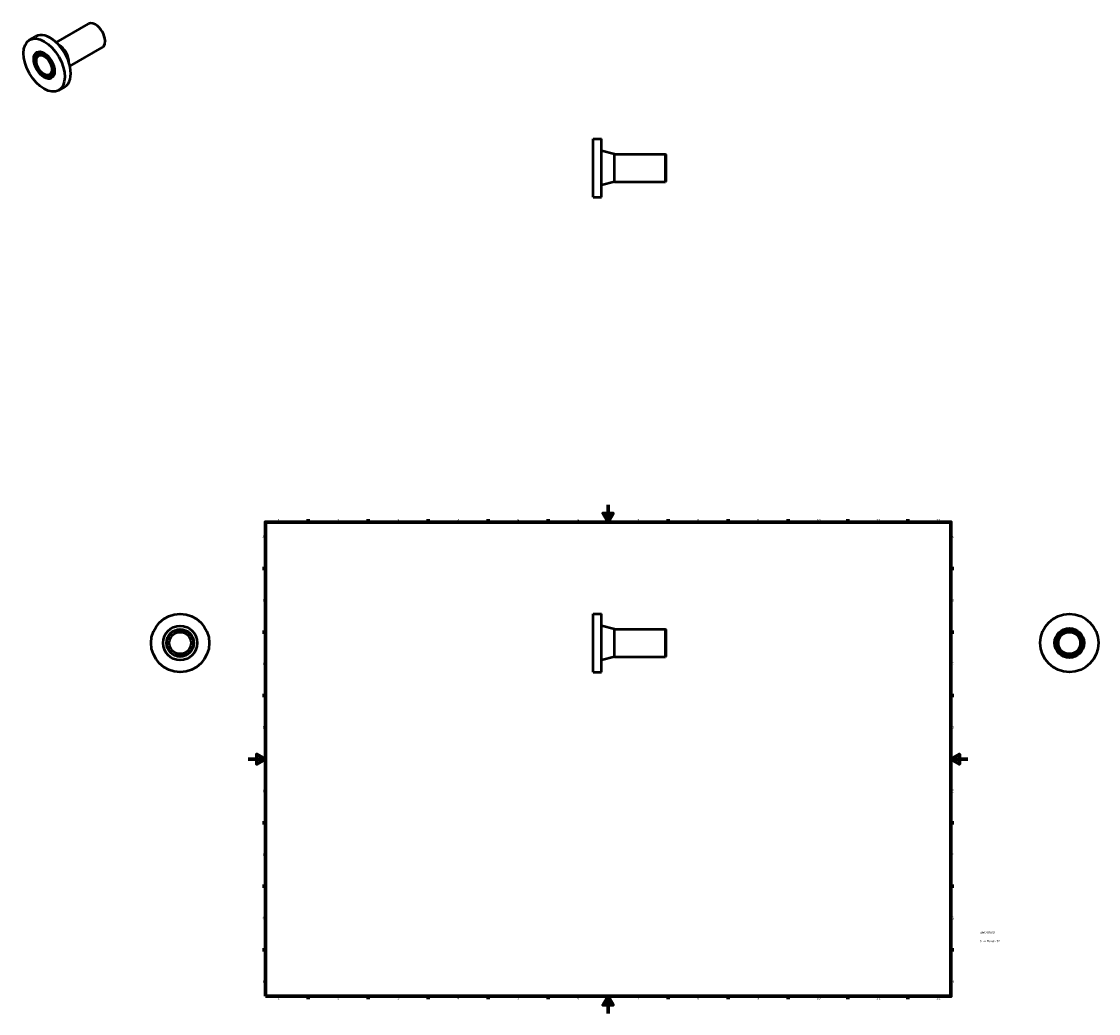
# Model space of a CAD drawing. Header units: millimetres. Extents: x -265 to 993, y -1011 to 1159.
# Tile 3 of 3: x -265 to 993, y 0 to 1159. Entities that reach past the tile are written whole.
import ezdxf

# ---------------------------------------------------------------- set-up
doc = ezdxf.new("R2010")
doc.units = ezdxf.units.MM
for name, color, linetype, lineweight in [('Border (ANSI)', 7, 'Continuous', 70), ('Title (ISO)', 7, 'Continuous', 50), ('Visible (ANSI)', 7, 'Continuous', 50)]:
    doc.layers.add(name, color=color, linetype=linetype, lineweight=lineweight)
doc.styles.add('Note Text (ANSI)', font='tahoma.ttf')
doc.styles.add('Note Text (ISO)', font='tahoma.ttf')

# ---------------------------------------------------------------- blocks, each defined once
blk = doc.blocks.new('Borders Default Border')
at = {"layer": 'Border (ANSI)'}
for p, q in [((70.1, 574), (70.1, 577.4)), ((140.2, 574), (140.2, 577.4)), ((210.2, 574), (210.2, 577.4)), ((280.3, 574), (280.3, 577.4)), ((350.4, 574), (350.4, 577.4)), ((490.6, 574), (490.6, 577.4)), ((560.7, 574), (560.7, 577.4)), ((630.8, 574), (630.8, 577.4)), ((700.8, 574), (700.8, 577.4)), ((770.9, 574), (770.9, 577.4)), ((20, 519.7), (16.6, 519.7)), ((821, 519.7), (824.4, 519.7)), ((20, 445.5), (16.6, 445.5)), ((821, 445.5), (824.4, 445.5)), ((20, 371.2), (16.6, 371.2)), ((821, 371.2), (824.4, 371.2)), ((20, 222.7), (16.6, 222.7)), ((821, 222.7), (824.4, 222.7)), ((20, 148.5), (16.6, 148.5)), ((821, 148.5), (824.4, 148.5)), ((20, 74.3), (16.6, 74.3)), ((821, 74.3), (824.4, 74.3)), ((70.1, 20), (70.1, 16.6)), ((140.2, 20), (140.2, 16.6)), ((210.2, 20), (210.2, 16.6)), ((280.3, 20), (280.3, 16.6)), ((350.4, 20), (350.4, 16.6)), ((490.6, 20), (490.6, 16.6)), ((560.7, 20), (560.7, 16.6)), ((630.8, 20), (630.8, 16.6)), ((700.8, 20), (700.8, 16.6)), ((770.9, 20), (770.9, 16.6))]:
    blk.add_line(p, q, dxfattribs=at)
at = {"layer": 'Border (ANSI)', "flags": 128}
for points in [[(420.5, 594), (420.5, 574), (414.7, 584), (426.3, 584), (420.5, 574)], [(20, 20), (20, 574), (821, 574), (821, 20), (20, 20)], [(0, 297), (20, 297), (10, 302.8), (10, 291.2), (20, 297)], [(841, 297), (821, 297), (831, 302.8), (831, 291.2), (821, 297)], [(420.5, 0), (420.5, 20), (414.7, 10), (426.3, 10), (420.5, 20)]]:
    blk.add_lwpolyline(points, dxfattribs=at)
at = {"layer": 'Border (ANSI)', "color": 230, "true_color": 0xff0080, "char_height": 3.05, "attachment_point": 7, "style": 'Note Text (ANSI)'}
for s, insert in [('1', (34.4, 574.4)), ('2', (104.2, 574.4)), ('3', (174.3, 574.3)), ('4', (244.2, 574.4)), ('5', (314.5, 574.3)), ('6', (384.5, 574.3)), ('7', (454.6, 574.4)), ('8', (524.6, 574.3)), ('9', (594.7, 574.3)), ('10', (664, 574.3)), ('11', (734, 574.4)), ('12', (804.1, 574.4)), ('A', (16.8, 555.4)), ('A', (821.6, 555.4)), ('B', (17.1, 481.1)), ('B', (822, 481.1)), ('C', (17, 406.8)), ('C', (821.8, 406.8)), ('D', (17, 332.6)), ('D', (821.8, 332.6)), ('E', (17.2, 258.4)), ('E', (822.1, 258.4)), ('F', (17.3, 184.1)), ('F', (822.1, 184.1)), ('G', (16.8, 109.8)), ('G', (821.7, 109.8)), ('H', (17, 35.6)), ('H', (821.8, 35.6)), ('1', (34.4, 16.6)), ('2', (104.2, 16.6)), ('3', (174.3, 16.5)), ('4', (244.2, 16.6)), ('5', (314.5, 16.5)), ('6', (384.5, 16.5)), ('7', (454.6, 16.6)), ('8', (524.6, 16.5)), ('9', (594.7, 16.5)), ('10', (664, 16.5)), ('11', (734, 16.6)), ('12', (804.1, 16.6))]:
    blk.add_mtext(s, dxfattribs=dict(at, insert=insert))
blk = doc.blocks.new('Title Blocks ISO')
at = {"layer": 'Title (ISO)', "color": 232, "true_color": 0xca0064, "style": 'Note Text (ISO)'}
for tag, p in [('PART_NUMBER_001', (34.2, 73.1)), ('DESCRIPTION_001', (34, 63.3))]:
    blk.add_attdef(tag, p, '', height=2.5, dxfattribs=at)

msp = doc.modelspace()

# ---------------------------------------------------------------- linework, layer by layer
at = {"layer": 'Visible (ANSI)'}
for p, q in [((-224.369, 1134.265), (-186.592, 1156.019)), ((-178.338, 1155.079), (-178.563, 1155.209)), ((-255.452, 1137.137), (-248.381, 1141.208)), ((-167.293, 1135.899), (-167.293, 1135.639)), ((-246.789, 1122.093), (-246.563, 1122.223)), ((-246.15, 1120.983), (-245.924, 1121.114)), ((-245.511, 1119.874), (-245.285, 1120.004)), ((-208.4, 1106.534), (-170.623, 1128.289)), ((-231.459, 1095.471), (-231.232, 1095.601)), ((-230.82, 1094.362), (-230.593, 1094.492)), ((-230.181, 1093.253), (-229.955, 1093.383)), ((-221.518, 1078.209), (-214.447, 1082.281)), ((402.848, 953.471), (402.848, 1021.471)), ((402.848, 1021.471), (412.848, 1021.471)), ((412.848, 953.471), (412.848, 1021.471)), ((427.848, 1003.471), (412.848, 1007.471)), ((427.848, 971.471), (427.848, 1003.471)), ((427.848, 1003.471), (487.528, 1003.471)), ((487.528, 971.471), (487.528, 1003.471)), ((487.848, 1003.151), (487.528, 1003.471)), ((487.848, 1003.151), (487.848, 971.791)), ((427.848, 971.471), (412.848, 967.471)), ((427.848, 971.471), (487.528, 971.471)), ((487.848, 971.791), (487.528, 971.471)), ((402.848, 953.471), (412.848, 953.471)), ((402.848, 398.732), (402.848, 466.732)), ((402.848, 466.732), (412.848, 466.732)), ((412.848, 398.732), (412.848, 466.732)), ((427.848, 448.732), (412.848, 452.732)), ((427.848, 416.732), (427.848, 448.732)), ((427.848, 448.732), (487.528, 448.732)), ((487.528, 416.732), (487.528, 448.732)), ((487.848, 448.412), (487.528, 448.732)), ((487.848, 448.412), (487.848, 417.052)), ((427.848, 416.732), (412.848, 412.732)), ((427.848, 416.732), (487.528, 416.732)), ((487.848, 417.052), (487.528, 416.732)), ((402.848, 398.732), (412.848, 398.732))]:
    msp.add_line(p, q, dxfattribs=at)
for centre, radius in [((-79.541, 432.732), 34), ((959.464, 432.732), 34), ((-79.541, 432.732), 20), ((-79.541, 432.732), 16), ((-79.541, 432.732), 15.68), ((-79.541, 432.732), 12.8), ((959.464, 432.732), 17.28), ((959.464, 432.732), 16.64), ((959.464, 432.732), 16), ((959.464, 432.732), 15.36), ((959.464, 432.732), 14.72), ((959.464, 432.732), 14.08), ((959.464, 432.732), 12.8)]:
    msp.add_circle(centre, radius, dxfattribs=at)
for centre, major_axis, start_param, end_param in [((-178.607, 1142.154), (-7.985, 13.865), 3.14159265, 6.28318531), ((-178.381, 1142.284), (-7.825, 13.588), 3.92892453, 5.49585344), ((-231.414, 1111.745), (-16.967, 29.464), 3.14159265, 6.28318531), ((-238.259, 1107.803), (8.623, -14.975), 3.15466235, 6.27011561), ((-238.259, 1107.803), (7.985, -13.865), 3.15570799, 6.26906997), ((-238.259, 1107.803), (7.346, -12.756), 3.1569355, 6.26784246), ((-238.259, 1107.803), (8.304, -14.42), 0, 3.14159265), ((-238.259, 1107.803), (7.665, -13.311), 0, 3.14159265), ((-238.259, 1107.803), (7.026, -12.201), 0, 3.14159265), ((-220.807, 1117.853), (7.985, -13.865), 0.72984222, 2.41175043)]:
    msp.add_ellipse(centre, major_axis=major_axis, ratio=0.57809312, start_param=start_param, end_param=end_param, dxfattribs=at)
for major_axis in [(16.967, -29.464), (8.623, -14.975), (8.304, -14.42), (7.985, -13.865), (7.665, -13.311), (7.346, -12.756), (7.026, -12.201), (6.388, -11.092)]:
    msp.add_ellipse((-238.485, 1107.673), major_axis=major_axis, ratio=0.57809312, dxfattribs=at)

# ---------------------------------------------------------------- block references
msp.add_blockref('Borders Default Border', (0, 0))
msp.add_blockref('Title Blocks ISO', (821, 20)).add_auto_attribs({'PART_NUMBER_001': '490207032', 'DESCRIPTION_001': 'Stub Flange 32'})

doc.saveas('drawing.dxf')
